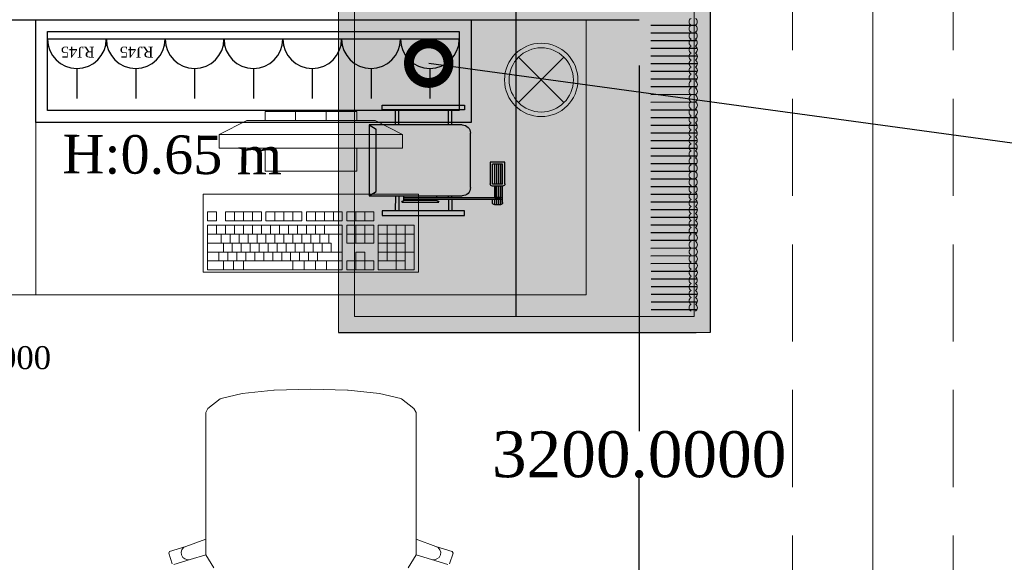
# Model space of a CAD drawing. Header units: inches. Extents: x -78787 to 29484, y -9517 to 23232.
# Tile 17 of 256: x -17529 to -15382, y -28 to 1155. Entities that reach past the tile are written whole.
import ezdxf
from ezdxf import colors
from ezdxf.entities.mleader import LeaderData, LeaderLine
from ezdxf.enums import TextEntityAlignment as Align
from ezdxf.math import Vec2, Vec3

# ---------------------------------------------------------------- set-up
doc = ezdxf.new("R2010")
doc.units = ezdxf.units.IN
doc.header["$MEASUREMENT"] = 0
doc.linetypes.add('Dot & Dashed', pattern=[670.277762, 317.5, -176.388889, 0, -176.388874])
doc.linetypes.add('Hidden', pattern=[317.5, 211.666667, -105.833333])
for name, color, linetype in [('- განათება', 7, 'Continuous'), ('- მექანიკური ნაწილი', 7, 'Continuous'), ('- საშტეფცელო როზეტები', 7, 'Continuous'), ('Structural - Bearing', 7, 'Continuous'), ('Structural - Grid', 7, 'Continuous')]:
    doc.layers.add(name, color=color, linetype=linetype)
for name, color, linetype, lineweight in [('heating-cooling1', 7, 'Continuous', 0), ('HVAC Room Number', 7, 'Continuous', 0), ('New_Interior - Furniture _Pen_No__1', 7, 'Continuous', 13)]:
    doc.layers.add(name, color=color, linetype=linetype, lineweight=lineweight)
for name, color, linetype, lineweight, true_color in [('New_Interior - Lamp_Pen_No__77', 7, 'Continuous', 20, 0xffeb28), ('Structural - Bearing_Pen_No__102', 7, 'Continuous', 13, 0xcccccc), ('Structural - Grid_Pen_No__81', 7, 'Continuous', 20, 0x6a6a6a)]:
    doc.layers.add(name, color=color, linetype=linetype, lineweight=lineweight, true_color=true_color)
doc.styles.add('CT', font='ARIALN.TTF', dxfattribs={"height": 200})
doc.styles.add('GENERATED_STYLE_2', font='txt')
doc.styles.get("Standard").update_dxf_attribs({"font": 'arial.ttf'})
doc.dimstyles.get("Standard").update_dxf_attribs({"dimtxt": 0.18, "dimasz": 0.18, "dimexe": 0.18, "dimexo": 0.0625, "dimgap": 0.09, "dimtad": 0, "dimtih": 1, "dimtoh": 1, "dimdec": 4, "dimzin": 0, "dimdsep": 46, "dimtxsty": 'Standard', "dimcen": 0.09, "dimadec": 0, "dimazin": 0, "dimtfac": 1, "dimtdec": 4, "dimtofl": 0, "dimtmove": 0, "dimatfit": 3, "dimfxl": 1, "dimtolj": 1, "dimtzin": 0, "dimarcsym": 0})

# ---------------------------------------------------------------- blocks, each defined once
blk = doc.blocks.new('Standard grid marker_2')
at = {"layer": 'Structural - Grid_Pen_No__81', "color": 251, "linetype": 'Continuous', "lineweight": 20, "true_color": 0x6a6a6a}
blk.add_line((1000, 0), (27734.9, 0), dxfattribs=at)
at = {"layer": 'Structural - Grid_Pen_No__81', "color": 251, "lineweight": 20, "true_color": 0x6a6a6a, "style": 'GENERATED_STYLE_2'}
for tag, p in [('AC_MarkerText_1_0', (-1.5, -46.7)), ('AC_MarkerText_1_1', (28933.4, -46.7))]:
    blk.add_attdef(tag, text='', height=100, rotation=270, dxfattribs=at).set_placement(p, align=Align.TOP_CENTER)
blk = doc.blocks.new('Office Workstation Solo_2')
at = {"layer": 'New_Interior - Furniture _Pen_No__1', "color": 7, "linetype": 'Continuous', "lineweight": 13}
for p, q in [((-700, -220), (-700, -200)), ((-700, -200), (-500, -200)), ((-633.3, -220), (-633.3, -200)), ((-566.7, -220), (-566.7, -200)), ((-500, -200), (-500, -220)), ((-800, -250), (-740, -220)), ((-460, -220), (-740, -220)), ((-500, -220), (-700, -220)), ((-400, -250), (-460, -220)), ((-800, -280), (-800, -250)), ((-800, -250), (-400, -250)), ((-400, -250), (-400, -280)), ((-400, -280), (-800, -280)), ((-700, -330), (-700, -280)), ((-700, -280), (-500, -280)), ((-500, -280), (-500, -330)), ((-500, -330), (-700, -330)), ((-737.1, -438.5), (-737.1, -419.1)), ((-737.1, -419.1), (-678.3, -419.1)), ((-717.5, -438.5), (-717.5, -419.1)), ((-697.9, -438.5), (-697.9, -419.1)), ((-678.3, -419.1), (-678.3, -438.5)), ((-668.5, -438.5), (-668.5, -419.1)), ((-668.5, -419.1), (-590.2, -419.1)), ((-649, -438.5), (-649, -419.1)), ((-629.4, -438.5), (-629.4, -419.1)), ((-609.8, -438.5), (-609.8, -419.1)), ((-590.2, -419.1), (-590.2, -438.5)), ((-580.4, -438.5), (-580.4, -419.1)), ((-580.4, -419.1), (-502.1, -419.1)), ((-560.8, -438.5), (-560.8, -419.1)), ((-541.2, -438.5), (-541.2, -419.1)), ((-521.7, -438.5), (-521.7, -419.1)), ((-502.1, -419.1), (-502.1, -438.5)), ((-492.3, -438.5), (-492.3, -419.1)), ((-492.3, -419.1), (-414, -419.1)), ((-472.7, -438.5), (-472.7, -419.1)), ((-453.1, -438.5), (-453.1, -419.1)), ((-433.5, -438.5), (-433.5, -419.1)), ((-414, -419.1), (-414, -438.5)), ((-394.4, -438.5), (-394.4, -419.1)), ((-394.4, -419.1), (-374.8, -419.1)), ((-374.8, -419.1), (-374.8, -438.5)), ((-825.2, -545.2), (-825.2, -448.2)), ((-825.2, -448.2), (-746.9, -448.2)), ((-805.6, -545.2), (-805.6, -448.2)), ((-786, -545.2), (-786, -448.2)), ((-766.5, -525.8), (-766.5, -448.2)), ((-746.9, -448.2), (-746.9, -545.2)), ((-678.3, -438.5), (-737.1, -438.5)), ((-737.1, -487), (-737.1, -448.2)), ((-737.1, -448.2), (-678.3, -448.2)), ((-717.5, -487), (-717.5, -448.2)), ((-697.9, -487), (-697.9, -448.2)), ((-678.3, -448.2), (-678.3, -487)), ((-590.2, -438.5), (-668.5, -438.5)), ((-668.5, -545.2), (-668.5, -448.2)), ((-668.5, -448.2), (-374.8, -448.2)), ((-629.4, -467.6), (-629.4, -448.2)), ((-609.8, -467.6), (-609.8, -448.2)), ((-590.2, -467.6), (-590.2, -448.2)), ((-502.1, -438.5), (-580.4, -438.5)), ((-570.6, -467.6), (-570.6, -448.2)), ((-551, -467.6), (-551, -448.2)), ((-531.5, -467.6), (-531.5, -448.2)), ((-511.9, -467.6), (-511.9, -448.2)), ((-414, -438.5), (-492.3, -438.5)), ((-492.3, -467.6), (-492.3, -448.2)), ((-472.7, -467.6), (-472.7, -448.2)), ((-453.1, -467.6), (-453.1, -448.2)), ((-433.5, -467.6), (-433.5, -448.2)), ((-414, -467.6), (-414, -448.2)), ((-374.8, -438.5), (-394.4, -438.5)), ((-394.4, -467.6), (-394.4, -448.2)), ((-374.8, -448.2), (-374.8, -545.2)), ((-746.9, -467.6), (-825.2, -467.6)), ((-678.3, -467.6), (-737.1, -467.6)), ((-374.8, -467.6), (-668.5, -467.6)), ((-639.2, -487), (-639.2, -467.6)), ((-619.6, -487), (-619.6, -467.6)), ((-600, -487), (-600, -467.6)), ((-580.4, -487), (-580.4, -467.6)), ((-560.8, -487), (-560.8, -467.6)), ((-541.2, -487), (-541.2, -467.6)), ((-521.7, -487), (-521.7, -467.6)), ((-502.1, -487), (-502.1, -467.6)), ((-482.5, -487), (-482.5, -467.6)), ((-462.9, -487), (-462.9, -467.6)), ((-443.3, -487), (-443.3, -467.6)), ((-423.8, -487), (-423.8, -467.6)), ((-404.2, -487), (-404.2, -467.6)), ((-746.9, -487), (-805.6, -487)), ((-678.3, -487), (-737.1, -487)), ((-374.8, -487), (-644.1, -487)), ((-644.1, -506.4), (-644.1, -487)), ((-624.5, -506.4), (-624.5, -487)), ((-604.9, -506.4), (-604.9, -487)), ((-585.3, -506.4), (-585.3, -487)), ((-565.7, -506.4), (-565.7, -487)), ((-546.1, -506.4), (-546.1, -487)), ((-526.6, -506.4), (-526.6, -487)), ((-507, -506.4), (-507, -487)), ((-487.4, -506.4), (-487.4, -487)), ((-467.8, -506.4), (-467.8, -487)), ((-448.2, -506.4), (-448.2, -487)), ((-428.6, -506.4), (-428.6, -487)), ((-409.1, -506.4), (-409.1, -487)), ((-746.9, -506.4), (-825.2, -506.4)), ((-717.5, -525.8), (-717.5, -506.4)), ((-717.5, -506.4), (-697.9, -506.4)), ((-697.9, -506.4), (-697.9, -525.8)), ((-374.8, -506.4), (-668.5, -506.4)), ((-614.7, -525.8), (-614.7, -506.4)), ((-595.1, -525.8), (-595.1, -506.4)), ((-575.5, -525.8), (-575.5, -506.4)), ((-555.9, -525.8), (-555.9, -506.4)), ((-536.4, -525.8), (-536.4, -506.4)), ((-516.8, -525.8), (-516.8, -506.4)), ((-497.2, -525.8), (-497.2, -506.4)), ((-477.6, -525.8), (-477.6, -506.4)), ((-458, -525.8), (-458, -506.4)), ((-438.4, -525.8), (-438.4, -506.4)), ((-418.9, -525.8), (-418.9, -506.4)), ((-399.3, -525.8), (-399.3, -506.4)), ((-746.9, -525.8), (-805.6, -525.8)), ((-737.1, -545.2), (-737.1, -525.8)), ((-737.1, -525.8), (-717.5, -525.8)), ((-717.5, -545.2), (-717.5, -525.8)), ((-697.9, -525.8), (-717.5, -525.8)), ((-697.9, -525.8), (-678.3, -525.8)), ((-697.9, -545.2), (-697.9, -525.8)), ((-678.3, -525.8), (-678.3, -545.2)), ((-374.8, -525.8), (-668.5, -525.8)), ((-634.3, -545.2), (-634.3, -525.8)), ((-609.8, -545.2), (-609.8, -525.8)), ((-585.3, -545.2), (-585.3, -525.8)), ((-560.8, -545.2), (-560.8, -525.8)), ((-453.1, -545.2), (-453.1, -525.8)), ((-431.1, -545.2), (-431.1, -525.8)), ((-409.1, -545.2), (-409.1, -525.8)), ((-746.9, -545.2), (-825.2, -545.2)), ((-678.3, -545.2), (-737.1, -545.2)), ((-374.8, -545.2), (-668.5, -545.2)), ((-749.9, -814.7), (-795.8, -825.4)), ((-681.1, -807.6), (-749.9, -814.7)), ((-680, -807.5), (-681.1, -807.6)), ((-600, -805), (-680, -807.5)), ((-600, -805), (-520, -807.5)), ((-520, -807.5), (-518.9, -807.6)), ((-518.9, -807.6), (-450.1, -814.7)), ((-450.1, -814.7), (-404.2, -825.4)), ((-797.9, -826.3), (-824.7, -847.4)), ((-795.8, -825.4), (-797.9, -826.3)), ((-404.2, -825.4), (-402.1, -826.3)), ((-402.1, -826.3), (-375.3, -847.4)), ((-824.7, -847.4), (-829.3, -856)), ((-829.3, -856), (-829.3, -887.1)), ((-375.3, -847.4), (-370.7, -856)), ((-370.7, -856), (-370.7, -887.1)), ((-829.3, -887.1), (-829.3, -923.2)), ((-370.7, -887.1), (-370.7, -923.2)), ((-829.3, -923.2), (-829.3, -1132.3)), ((-370.7, -923.2), (-370.7, -1132.3)), ((-829.3, -1132.3), (-872.6, -1148)), ((-829.3, -1166.5), (-829.3, -1132.3)), ((-370.7, -1166.5), (-370.7, -1132.3)), ((-370.7, -1132.3), (-327.4, -1148)), ((-908.1, -1159.4), (-910, -1163.1)), ((-872.6, -1148), (-908.1, -1159.4)), ((-881.4, -1155.4), (-883, -1161)), ((-877.8, -1150.8), (-881.4, -1155.4)), ((-872.6, -1148), (-877.8, -1150.8)), ((-327.4, -1148), (-322.2, -1150.8)), ((-327.4, -1148), (-291.9, -1159.4)), ((-322.2, -1150.8), (-318.6, -1155.4)), ((-318.6, -1155.4), (-317, -1161)), ((-291.9, -1159.4), (-290, -1163.1)), ((-910, -1163.1), (-902.5, -1185.9)), ((-898.7, -1187.8), (-863.3, -1176.4)), ((-883, -1161), (-882.3, -1166.8)), ((-882.3, -1166.8), (-879.5, -1171.9)), ((-879.5, -1171.9), (-874.8, -1175.5)), ((-874.8, -1175.5), (-869.2, -1177.1)), ((-869.2, -1177.1), (-863.3, -1176.4)), ((-863.3, -1176.4), (-829.2, -1166.7)), ((-829.3, -1166.5), (-829.2, -1166.7)), ((-829.2, -1166.7), (-811.8, -1194.6)), ((-370.8, -1166.7), (-388.2, -1194.6)), ((-370.7, -1166.5), (-370.8, -1166.7)), ((-336.7, -1176.4), (-370.8, -1166.7)), ((-330.8, -1177.1), (-336.7, -1176.4)), ((-301.3, -1187.8), (-336.7, -1176.4)), ((-325.2, -1175.5), (-330.8, -1177.1)), ((-320.5, -1171.9), (-325.2, -1175.5)), ((-317.7, -1166.8), (-320.5, -1171.9)), ((-317, -1161), (-317.7, -1166.8)), ((-290, -1163.1), (-297.5, -1185.9))]:
    blk.add_line(p, q, dxfattribs=at)
at = {"layer": 'New_Interior - Furniture _Pen_No__1', "color": 7, "linetype": 'Continuous', "lineweight": 13, "flags": 128}
for points in [[(0, 0), (-1200, 0), (-1200, -600), (0, -600)], [(-365, -380), (-365, -550), (-835, -550), (-835, -380)]]:
    blk.add_lwpolyline(points, close=True, dxfattribs=at)
blk = doc.blocks.new('Beam_8', base_point=(-41008.8, 14663))
at = {"layer": 'Structural - Bearing_Pen_No__102', "color": 254, "linetype": 'Dot & Dashed', "lineweight": 13, "true_color": 0xcccccc}
blk.add_line((-41008.8, 14663), (-41008.8, 32663), dxfattribs=at)
at = {"layer": 'Structural - Bearing_Pen_No__102', "color": 254, "linetype": 'Hidden', "lineweight": 13, "true_color": 0xcccccc}
for p, q in [((-41183.8, 20838), (-41183.8, 26488)), ((-40833.8, 20838), (-40833.8, 26488))]:
    blk.add_line(p, q, dxfattribs=at)
blk = doc.blocks.new('- საშტეფცელო როზეტი IP22')
at = {"layer": '- საშტეფცელო როზეტები', "color": 5}
for p, q in [((8536.7, 3822.7), (8536.7, 3888.1)), ((8472.6, 3758.6), (8600.9, 3758.6))]:
    blk.add_line(p, q, dxfattribs=at)
blk.add_arc((8536.7, 3758.6), 64.1, 0, 180, dxfattribs=at)
blk = doc.blocks.new('socket')
at = {"layer": '- საშტეფცელო როზეტები', "color": 5}
for p, q in [((0, 64.1), (0, 129.5)), ((-64.1, 0), (64.1, 0))]:
    blk.add_line(p, q, dxfattribs=at)
blk.add_arc((0, 0), 64.1, 0, 180, dxfattribs=at)
at = {"layer": '- საშტეფცელო როზეტები', "color": 1, "insert": (-38.6, 40.2), "char_height": 23.657, "attachment_point": 1}
blk.add_mtext_dynamic_manual_height_columns('{\\fSylfaen|b0|i0|c0|p18;RJ45}', width=4.298, gutter_width=0.0538, heights=[0], dxfattribs=at)
blk = doc.blocks.new('Recessed Spot')
at = {"layer": 'New_Interior - Lamp_Pen_No__77', "color": 2, "linetype": 'Continuous', "lineweight": 20, "true_color": 0xffeb28}
for q in [(-49.5, 49.5), (49.5, 49.5), (-49.5, -49.5), (49.5, -49.5)]:
    blk.add_line((0, 0), q, dxfattribs=at)
at = {"layer": 'New_Interior - Lamp_Pen_No__77', "color": 2, "linetype": 'Continuous', "lineweight": 20, "true_color": 0xffeb28, "flags": 128}
blk.add_lwpolyline([(80, 0, 1), (-80, 0, 1)], format="xyb", close=True, dxfattribs=at)
at = {"layer": 'New_Interior - Lamp_Pen_No__77', "color": 2, "linetype": 'Continuous', "lineweight": 20, "true_color": 0xffeb28}
blk.add_circle((0, 0), 70, dxfattribs=at)
blk = doc.blocks.new('asd1q3wdscqewdscx')
h = blk.add_hatch(color=8)
h.dxf.hatch_style = 1
h.paths.add_polyline_path([(45549, 30865), (45532, 30865), (45532, 30791), (45549, 30791)])
h.paths.add_polyline_path([(45549, 31289), (45532, 31289), (45532, 31215), (45549, 31215)])
h.paths.add_polyline_path([(45874, 31312), (45467, 31312), (45467, 31289), (45874, 31289)])
h.paths.add_polyline_path([(45811, 31289), (45794, 31289), (45794, 31231), (45811, 31231)])
h.paths.add_polyline_path([(45811, 31223), (45794, 31223), (45794, 31215), (45811, 31215)])
h = blk.add_hatch(color=7)
h.dxf.hatch_style = 1
h.paths.add_polyline_path([(45746.1, 31247), (45563.9, 31247, 0.376607), (45573, 31239), (45737, 31239, 0.376607)])
h = blk.add_hatch(color=7)
h.dxf.hatch_style = 1
h.paths.add_polyline_path([(45737, 31239), (45573, 31239), (45573, 31231), (45737, 31231)])
at = {"true_color": 0x40b2bf}
h = blk.add_hatch(color=143, dxfattribs=at)
h.dxf.hatch_style = 1
h.paths.add_polyline_path([(45737, 31231), (45573, 31231), (45573, 31223), (45737, 31223)])
h = blk.add_hatch(color=143, dxfattribs=at)
h.dxf.hatch_style = 1
h.paths.add_polyline_path([(46062, 31231), (46053, 31231), (46023, 31231), (45737, 31231), (45737, 31223), (46062, 31223)])
h = blk.add_hatch(color=256)
h.dxf.hatch_style = 1
h.paths.add_polyline_path([(46062, 31223), (46053, 31223), (46053, 31167), (46062, 31167)])
h.paths.add_polyline_path([(46053, 31258.8), (46053, 31231), (46062, 31231), (46062, 31248, 0.361621)])
h.paths.add_polyline_path([(46043, 31259), (46033, 31259), (46033, 31231), (46043, 31231)])
h.paths.add_polyline_path([(46023, 31259, 0.414214), (46012, 31248), (46012, 31231), (46023, 31231)])
h.paths.add_polyline_path([(46023, 31223), (46012, 31223), (46012, 31167), (46023, 31167)])
h.paths.add_polyline_path([(46043, 31223), (46033, 31223), (46033, 31167), (46043, 31167)])
h.paths.add_polyline_path([(46073, 31156, 0.414214), (46062, 31167), (46012, 31167, 0.414214), (46001, 31156), (46001, 31058), (46001, 31049), (46073, 31049), (46073, 31058)])
h.paths.add_polyline_path([(46062, 31058), (46012, 31058), (46012, 31158), (46062, 31158)], flags=16)
at = {"true_color": 0x8fa35c}
h = blk.add_hatch(color=55, dxfattribs=at)
h.dxf.hatch_style = 1
h.paths.add_polyline_path([(46053, 31223), (46043, 31223), (46043, 31167), (46053, 31167)])
h.paths.add_polyline_path([(46053, 31258.8, 0.045741), (46051, 31259), (46043, 31259), (46043, 31231), (46053, 31231)])
h.paths.add_polyline_path([(46033, 31259), (46023, 31259), (46023, 31231), (46033, 31231)])
h.paths.add_polyline_path([(46023, 31158), (46012, 31158), (46012, 31058), (46023, 31058)])
h.paths.add_polyline_path([(46033, 31158), (46023, 31158), (46023, 31058), (46033, 31058)])
h.paths.add_polyline_path([(46043, 31158), (46033, 31158), (46033, 31058), (46043, 31058)])
h.paths.add_polyline_path([(46053, 31158), (46043, 31158), (46043, 31058), (46053, 31058)])
h.paths.add_polyline_path([(46062, 31158), (46053, 31158), (46053, 31058), (46062, 31058)])
at = {"true_color": 0xb4794b}
h = blk.add_hatch(color=35, dxfattribs=at)
h.dxf.hatch_style = 1
h.paths.add_polyline_path([(45903, 31174.6, 0.414214), (45862.6, 31215), (45403, 31215), (45437, 31193.9), (45437, 30886.1), (45403, 30865), (45862.6, 30865, 0.414214), (45903, 30905.4)])
h = blk.add_hatch(color=7)
h.dxf.hatch_style = 1
h.paths.add_polyline_path([(45737, 31223), (45573, 31223), (45573, 31215), (45737, 31215)])
at = {"true_color": 0x8fa35c}
h = blk.add_hatch(color=55, dxfattribs=at)
h.dxf.hatch_style = 1
h.paths.add_polyline_path([(46033, 31223), (46023, 31223), (46023, 31167), (46033, 31167)])
h = blk.add_hatch(color=8)
h.dxf.hatch_style = 1
h.paths.add_polyline_path([(45811, 30865), (45794, 30865), (45794, 30791), (45811, 30791)])
h = blk.add_hatch(color=8)
h.dxf.hatch_style = 1
h.paths.add_polyline_path([(45874, 30791), (45467, 30791), (45467, 30768), (45874, 30768)])
for p, q in [((45467, 31289), (45467, 31312)), ((45467, 31312), (45874, 31312)), ((45874, 31289), (45467, 31289)), ((45532, 31215), (45532, 31289)), ((45549, 31215), (45549, 31289)), ((45794, 31231), (45794, 31289)), ((45811, 31231), (45811, 31289)), ((45874, 31312), (45874, 31289)), ((45563.9, 31247), (45746.1, 31247)), ((45573, 31215), (45573, 31239)), ((45737, 31239), (45573, 31239)), ((45573, 31231), (46062, 31231)), ((45737, 31239), (45737, 31231)), ((46012, 31248), (46012, 31231)), ((46051, 31259), (46023, 31259)), ((46023, 31259), (46023, 31231)), ((46053, 31231), (46023, 31231)), ((46033, 31259), (46033, 31231)), ((46043, 31259), (46043, 31231)), ((46053, 31259), (46053, 31231)), ((46053, 31231), (46062, 31231)), ((46062, 31248), (46062, 31167)), ((45403, 31215), (45862.6, 31215)), ((45403, 31215), (45437, 31193.9)), ((45403, 30865), (45403, 31215)), ((45437, 31193.9), (45437, 30886.1)), ((45573, 31223), (46062, 31223)), ((45737, 31223), (45737, 31215)), ((45794, 31223), (45794, 31215)), ((45811, 31223), (45811, 31215)), ((46053, 31223), (46023, 31223)), ((46023, 31223), (46023, 31167)), ((46033, 31223), (46033, 31167)), ((46043, 31223), (46043, 31167)), ((46053, 31223), (46062, 31223)), ((46053, 31223), (46053, 31167)), ((45903, 31174.6), (45903, 30905.4)), ((46001, 31058), (46001, 31156)), ((46062, 31167), (46012, 31167)), ((46062, 31158), (46012, 31158)), ((46012, 31158), (46012, 31058)), ((46023, 31158), (46023, 31058)), ((46033, 31158), (46033, 31058)), ((46043, 31158), (46043, 31058)), ((46053, 31158), (46053, 31058)), ((46062, 31158), (46062, 31058)), ((46073, 31156), (46073, 31058)), ((46001, 31049), (46001, 31058)), ((46073, 31049), (46001, 31049)), ((46062, 31058), (46012, 31058)), ((46073, 31058), (46073, 31049)), ((45403, 30865), (45437, 30886.1)), ((45862.6, 30865), (45403, 30865)), ((45532, 30865), (45532, 30791)), ((45549, 30865), (45549, 30791)), ((45794, 30865), (45794, 30791)), ((45811, 30865), (45811, 30791)), ((45874, 30791), (45467, 30791)), ((45467, 30791), (45467, 30768)), ((45467, 30768), (45874, 30768)), ((45874, 30768), (45874, 30791))]:
    blk.add_line(p, q)
for centre, radius, start, end in [((45573, 31248.2), 9.19, 187.4531, 270), ((45737, 31248.2), 9.19, 270, 352.5469), ((46023, 31248), 11, 90, 180), ((46051, 31248), 11, 0, 90), ((45862.6, 31174.6), 40.4, 0, 90), ((46012, 31156), 11, 90, 180), ((46062, 31156), 11, 0, 90), ((45862.6, 30905.4), 40.4, 270, 0)]:
    blk.add_arc(centre, radius, start, end)
blk = doc.blocks.new('asdasda')
at = {"lineweight": 0, "true_color": 0xffffff}
h = blk.add_hatch(color=7, dxfattribs=at)
h.dxf.hatch_style = 1
h.paths.add_polyline_path([(757.4, 504.2), (22.6, 504.2), (22.6, 22.6), (757.4, 22.6)], flags=0)
h.paths.add_polyline_path([(780, 526.8), (0, 526.8), (0, 0), (780, 0)])
h.paths.add_polyline_path([(22.6, 504.2), (757.4, 504.2), (757.4, 22.6), (22.6, 22.6)], flags=16)
h = blk.add_hatch(color=7, dxfattribs=at)
h.dxf.hatch_style = 1
h.paths.add_polyline_path([(757.4, 504.2), (22.6, 504.2), (22.6, 22.6), (757.4, 22.6)])
h = blk.add_hatch(color=7)
h.dxf.hatch_style = 1
h.paths.add_polyline_path([(22.8, 255.2), (22.8, 243.7), (757.4, 244.3), (757.4, 255.8)])
at = {"true_color": 0xfb1004}
h = blk.add_hatch(color=1, dxfattribs=at)
h.dxf.hatch_style = 1
h.set_gradient(color1=(255, 0, 0), color2=(0, 0, 255), tint=1)
h.paths.add_polyline_path([(740.4, 210.2), (740.4, 134.5, -1), (717.1, 134.4), (717, 209.8, 1), (673.8, 209.8), (673.9, 134.5, -1.005911), (650.8, 134.2), (650.7, 210, 1.002343), (607.7, 209.6), (607.8, 134.4, -1), (584.4, 134.3), (584.4, 210, 1.002343), (541.4, 209.6), (541.4, 134.3, -1), (518.1, 134.3), (518, 209.7, 1), (474.8, 209.6), (474.9, 134.2, -1), (451.8, 134), (451.7, 209.8, 1.00525), (408.7, 209.3), (408.8, 134.3, -1), (385.4, 134.3), (385.4, 209.7, 1), (342.1, 209.6), (342.2, 134.3, -1.005302), (319.1, 133.9), (319, 209.7, 1.00522), (276, 209.2), (276.1, 134.2, -1), (252.8, 134.2), (252.7, 209.8, 1.005275), (209.7, 209.3), (209.8, 134.3, -1), (186.4, 134.3), (186.4, 209.7, 1.005275), (143.4, 209.2), (143.4, 134.2, -1), (120.1, 134.2), (120, 209.8, 1.005275), (77, 209.3), (77.1, 134.3, -1), (53.8, 134.3), (53.7, 209.6, 0.415483), (31.5, 231.6), (22.6, 231.6), (22.6, 221.5), (32, 221.5, -0.414214), (43.6, 209.9), (43.7, 134.6, 0.999973), (86.9, 134.6), (86.9, 209.7, -1.008192), (110, 210.1), (110, 134.5, 1.011383), (153.3, 135.1), (153.2, 209.9, -0.994909), (176.3, 210.1), (176.4, 134.6, 1.011379), (219.6, 135.1), (219.5, 210, -0.994909), (242.6, 210.1), (242.7, 134.5, 1), (285.9, 134.5), (285.9, 209.9, -0.994909), (309, 210.1), (309, 134.4, 1), (352.3, 134.5), (352.2, 209.9), (352.2, 210, -1), (375.3, 210.2), (375.4, 134.6, 1), (418.6, 134.7), (418.5, 210, -0.994909), (441.6, 210.2), (441.7, 134.6, 1), (484.9, 134.6), (484.9, 210, -1), (508, 210.2), (508, 134.6, 1), (551.3, 134.6), (551.2, 210, -1), (574.3, 210.3), (574.4, 134.7, 1), (617.6, 134.7), (617.5, 210.1, -1), (640.6, 210.3), (640.7, 134.7, 1), (683.9, 134.8), (683.9, 210.1, -1), (707, 210.4), (707, 134.8, 1), (750.3, 134.8), (750.2, 210.2, -0.303251), (757.4, 221), (757.4, 231.4, 0.354482)])
h = blk.add_hatch(color=250)
h.dxf.hatch_style = 1
h.paths.add_polyline_path([(757.4, 97.8), (757.4, 109.3), (22.6, 108.7), (22.6, 97.2)])
h = blk.add_hatch(color=7)
h.dxf.hatch_style = 1
h.paths.add_polyline_path([(22.9, 102), (22.9, 90.5), (757.4, 91.1), (757.4, 102.6)])
blk.add_line((22.6, 275), (757.4, 275))
at = {"color": 250}
blk.add_line((780, 0), (0, 0), dxfattribs=at)
for points in [[(0, 526.8), (0, 20)], [(32.5, 83.8), (32.6, 18.6)], [(43.4, 83.8), (43.5, 18.2)], [(54.3, 83.8), (54.3, 18.1)], [(65.2, 83.8), (65.2, 18.2)], [(76.1, 83.8), (76.1, 18.4)], [(86.9, 83.8), (87, 18.5)], [(97.8, 83.9), (97.9, 19.1)], [(108.7, 83.9), (108.8, 20)], [(119.6, 83.9), (119.7, 20.2)], [(130.5, 83.9), (130.5, 19.2)], [(141.4, 83.9), (141.4, 18.6)], [(152.3, 83.9), (152.3, 18.3)], [(163.2, 83.9), (163.2, 18.1)], [(174, 83.9), (174.1, 18.1)], [(184.9, 83.9), (185, 18.4)], [(195.8, 83.9), (195.9, 18.8)], [(206.7, 83.9), (206.7, 19.4)], [(217.6, 84), (217.6, 20.5)], [(228.5, 84), (228.5, 19.9)], [(239.4, 84), (239.4, 19.1)], [(250.2, 84), (250.3, 18.6)], [(261.1, 84), (261.2, 18.3)], [(272, 84), (272.1, 18.2)], [(282.9, 84), (283, 18.3)], [(293.8, 84), (293.8, 18.6)], [(304.7, 84), (304.7, 19.1)], [(315.6, 84), (315.6, 19.4)], [(326.4, 84), (326.5, 20.5)], [(337.3, 84.1), (337.4, 19.7)], [(348.2, 84.1), (348.3, 19)], [(359.1, 84.1), (359.2, 18.5)], [(370, 84.1), (370, 18.2)], [(380.9, 84.1), (380.9, 18.1)], [(391.8, 84.1), (391.8, 18.2)], [(402.6, 84.1), (402.7, 18.5)], [(413.5, 84.1), (413.6, 19)], [(424.4, 84.1), (424.5, 19.8)], [(435.3, 84.1), (435.4, 20.6)]]:
    blk.add_lwpolyline(points, dxfattribs=at)
at = {"layer": 'heating-cooling1'}
blk.add_lwpolyline([(0, 526.8), (780, 526.8), (780, 0), (0, 0), (0, 526.8)], dxfattribs=at)
blk.add_lwpolyline([(22.6, 504.2), (757.4, 504.2), (757.4, 22.6), (22.6, 22.6)], close=True, dxfattribs=at)
at = {"layer": 'HVAC Room Number', "color": 250}
for points in [[(39.8, 27, 0.553217), (29.9, 27)], [(49.6, 27, 0.553217), (39.8, 27)], [(59.5, 27, 0.553217), (49.6, 27)], [(69.3, 27.1, 0.553217), (59.5, 27)], [(79.2, 27.1, 0.553217), (69.3, 27.1)], [(89.6, 27, 0.553217), (79.8, 27)], [(99.5, 27, 0.553217), (89.6, 27)], [(109.4, 27, 0.553217), (99.5, 27)], [(119.2, 27, 0.553217), (109.4, 27)], [(129.1, 27, 0.553217), (119.2, 27)], [(139, 27, 0.553217), (129.1, 27)], [(148.8, 27, 0.553217), (139, 27)], [(158.7, 27, 0.553217), (148.8, 27)], [(168.5, 27, 0.553217), (158.7, 27)], [(178.4, 27, 0.553217), (168.5, 27)], [(188.3, 27, 0.553217), (178.4, 27)], [(198.1, 27, 0.553217), (188.3, 27)], [(208, 27.1, 0.553217), (198.1, 27)], [(217.9, 27.1, 0.553217), (208, 27.1)], [(227.7, 27.1, 0.553217), (217.9, 27.1)], [(237.6, 27.1, 0.553217), (227.7, 27.1)], [(247.4, 27.1, 0.553217), (237.6, 27.1)], [(257.3, 27.1, 0.553217), (247.4, 27.1)], [(267.2, 27.1, 0.553217), (257.3, 27.1)], [(277, 27.1, 0.553217), (267.2, 27.1)], [(286.9, 27.1, 0.553217), (277, 27.1)], [(296.8, 27.1, 0.553217), (286.9, 27.1)], [(306.6, 27.1, 0.553217), (296.8, 27.1)], [(316.8, 27, 0.553217), (306.9, 27)], [(326.7, 27, 0.553217), (316.8, 27)], [(336.5, 27, 0.553217), (326.7, 27)], [(346.4, 27, 0.553217), (336.5, 27)], [(356.3, 27, 0.553217), (346.4, 27)], [(366.1, 27, 0.553217), (356.3, 27)], [(376, 27, 0.553217), (366.1, 27)], [(385.8, 27, 0.553217), (376, 27)], [(395.7, 27, 0.553217), (385.8, 27)], [(405.6, 27, 0.553217), (395.7, 27)], [(415.4, 27, 0.553217), (405.6, 27)], [(425.3, 27.1, 0.553217), (415.4, 27)], [(435.2, 27.1, 0.553217), (425.3, 27.1)], [(445, 27.1, 0.553217), (435.2, 27.1)], [(29.9, 20.8, 0.553217), (39.8, 20.8)], [(39.8, 20.8, 0.553217), (49.6, 20.8)], [(49.6, 20.8, 0.553217), (59.5, 20.9)], [(59.5, 20.9, 0.553217), (69.3, 20.9)], [(69.3, 20.9, 0.553217), (79.2, 20.9)], [(79.8, 20.8, 0.553217), (89.7, 20.8)], [(89.7, 20.8, 0.553217), (99.5, 20.8)], [(99.5, 20.8, 0.553217), (109.4, 20.8)], [(109.4, 20.8, 0.553217), (119.2, 20.8)], [(119.2, 20.8, 0.553217), (129.1, 20.8)], [(129.1, 20.8, 0.553217), (139, 20.8)], [(139, 20.8, 0.553217), (148.8, 20.8)], [(148.8, 20.8, 0.553217), (158.7, 20.8)], [(158.7, 20.8, 0.553217), (168.6, 20.8)], [(168.6, 20.8, 0.553217), (178.4, 20.8)], [(178.4, 20.8, 0.553217), (188.3, 20.9)], [(188.3, 20.9, 0.553217), (198.1, 20.9)], [(198.1, 20.9, 0.553217), (208, 20.9)], [(208, 20.9, 0.553217), (217.9, 20.9)], [(217.9, 20.9, 0.553217), (227.7, 20.9)], [(227.7, 20.9, 0.553217), (237.6, 20.9)], [(237.6, 20.9, 0.553217), (247.5, 20.9)], [(247.5, 20.9, 0.553217), (257.3, 20.9)], [(257.3, 20.9, 0.553217), (267.2, 20.9)], [(267.2, 20.9, 0.553217), (277, 20.9)], [(277, 20.9, 0.553217), (286.9, 20.9)], [(286.9, 20.9, 0.553217), (296.8, 20.9)], [(296.8, 20.9, 0.553217), (306.6, 21)], [(306.9, 20.8, 0.553217), (316.8, 20.8)], [(316.8, 20.8, 0.553217), (326.7, 20.8)], [(326.7, 20.8, 0.553217), (336.5, 20.8)], [(336.5, 20.8, 0.553217), (346.4, 20.8)], [(346.4, 20.8, 0.553217), (356.3, 20.8)], [(356.3, 20.8, 0.553217), (366.1, 20.8)], [(366.1, 20.8, 0.553217), (376, 20.8)], [(376, 20.8, 0.553217), (385.8, 20.8)], [(385.8, 20.8, 0.553217), (395.7, 20.8)], [(395.7, 20.8, 0.553217), (405.6, 20.9)], [(405.6, 20.9, 0.553217), (415.4, 20.9)], [(415.4, 20.9, 0.553217), (425.3, 20.9)], [(425.3, 20.9, 0.553217), (435.2, 20.9)], [(435.2, 20.9, 0.553217), (445, 20.9)]]:
    blk.add_lwpolyline(points, format="xyb", dxfattribs=at)
at = {"xscale": -0.286883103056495, "yscale": 0.2868831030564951, "zscale": 0.2868831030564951, "rotation": 89.95250228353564}
blk.add_blockref('asd1q3wdscqewdscx', (9159.5, 13501.1), dxfattribs=at)
blk = doc.blocks.new('_DotSmall')
at = {"color": 0, "linetype": 'ByBlock', "const_width": 0.5}
blk.add_lwpolyline([(-0.0625, 0, 1), (0.0625, 0, 1)], format="xyb", close=True, dxfattribs=at)
blk = doc.blocks.new('*D649')
at = {"layer": '- განათება', "color": 0, "lineweight": -2, "transparency": 16777216}
for p, q in [((-17890.9, 2323.4), (-17621.3, 2323.4)), ((-17621.5, 2223.4), (-17621.5, 1743.1)), ((-17621.5, 1123.4), (-17621.5, 1691.9)), ((-17890.9, 1023.4), (-17621.3, 1023.4))]:
    blk.add_line(p, q, dxfattribs=at)
at = {"layer": '- განათება', "color": 0, "transparency": 16777216}
for points in [[(-17638.2, 2223.4), (-17604.8, 2223.4), (-17621.5, 2323.4)], [(-17638.2, 1123.4), (-17604.8, 1123.4), (-17621.5, 1023.4)]]:
    blk.add_solid(points, dxfattribs=at)
at = {"layer": 'Defpoints', "color": 0, "transparency": 16777216}
for p in [(-17891, 2323.4), (-17891, 1023.4), (-17621.5, 1023.4)]:
    blk.add_point(p, dxfattribs=at)
at = {"layer": '- განათება', "color": 0, "transparency": 16777216, "insert": (-17621.5, 1717.5), "char_height": 50, "attachment_point": 5}
blk.add_mtext('\\A1;{\\fSylfaen|b0|i0|c0|p18;1300.0000}', dxfattribs=at)
blk = doc.blocks.new('*D650')
at = {"layer": '- განათება', "color": 0, "lineweight": -2, "transparency": 16777216}
for p, q in [((-17890.9, 1023.4), (-17621.3, 1023.4)), ((-17621.5, 923.4), (-17621.5, 443.1)), ((-17621.5, -176.6), (-17621.5, 391.9)), ((-17890.9, -276.6), (-17621.3, -276.6))]:
    blk.add_line(p, q, dxfattribs=at)
at = {"layer": '- განათება', "color": 0, "transparency": 16777216}
for points in [[(-17638.2, 923.4), (-17604.8, 923.4), (-17621.5, 1023.4)], [(-17638.2, -176.6), (-17604.8, -176.6), (-17621.5, -276.6)]]:
    blk.add_solid(points, dxfattribs=at)
at = {"layer": 'Defpoints', "color": 0, "transparency": 16777216}
for p in [(-17891, 1023.4), (-17891, -276.6), (-17621.5, -276.6)]:
    blk.add_point(p, dxfattribs=at)
at = {"layer": '- განათება', "color": 0, "transparency": 16777216, "insert": (-17621.5, 417.5), "char_height": 50, "attachment_point": 5}
blk.add_mtext('\\A1;{\\fSylfaen|b0|i0|c0|p18;1300.0000}', dxfattribs=at)
blk = doc.blocks.new('*D1333')
at = {"layer": '- საშტეფცელო როზეტები', "color": 0, "lineweight": -2, "transparency": 16777216}
for p, q in [((-18694.5, 1154.7), (-16178.5, 1154.7)), ((-16178.6, 1054.7), (-16178.6, 257.5)), ((-16178.6, -1945.3), (-16178.6, 155.2)), ((-16545.1, -2045.3), (-16178.5, -2045.3))]:
    blk.add_line(p, q, dxfattribs=at)
at = {"layer": '- საშტეფცელო როზეტები', "color": 0, "transparency": 16777216}
for points in [[(-16195.3, 1054.7), (-16162, 1054.7), (-16178.6, 1154.7)], [(-16195.3, -1945.3), (-16162, -1945.3), (-16178.6, -2045.3)]]:
    blk.add_solid(points, dxfattribs=at)
at = {"layer": 'Defpoints', "color": 0, "transparency": 16777216}
for p in [(-18694.6, 1154.7), (-16545.2, -2045.3), (-16178.6, -2045.3)]:
    blk.add_point(p, dxfattribs=at)
at = {"layer": '- საშტეფცელო როზეტები', "color": 0, "transparency": 16777216, "insert": (-16178.6, 206.4), "char_height": 100, "attachment_point": 5}
blk.add_mtext('\\A1;{\\fSylfaen|b0|i0|c0|p18;3200.0000}', dxfattribs=at)

msp = doc.modelspace()

# ---------------------------------------------------------------- linework, layer by layer
at = {"layer": '- საშტეფცელო როზეტები', "color": 5}
for points in [[(-16545.17619, 930.7304), (-17494.42601, 930.7304), (-17494.42601, 1154.66871), (-16545.17619, 1154.66871)], [(-16570.86677, 956.42098), (-17468.73543, 956.42098), (-17468.73543, 1128.97813), (-16570.86677, 1128.97813)]]:
    msp.add_lwpolyline(points, close=True, dxfattribs=at)

# ---------------------------------------------------------------- block references
at = {"layer": '- განათება', "color": 2, "linetype": 'Continuous', "lineweight": 20, "true_color": 0xffeb28, "zscale": 1000}
msp.add_blockref('Recessed Spot', (-16392.14752, 1023.35514), dxfattribs=at)
at = {"layer": '- მექანიკური ნაწილი', "lineweight": 0, "transparency": 33554687, "xscale": 1.538463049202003, "yscale": 1.538463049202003, "zscale": 1.538463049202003, "rotation": 90}
msp.add_blockref('asdasda', (-16023.86503, 473.02332), dxfattribs=at)
at = {"layer": '- საშტეფცელო როზეტები', "rotation": 180}
for name, p in [('socket', (-17404.60195, 1112.33386)), ('socket', (-17276.335, 1112.33386)), ('- საშტეფცელო როზეტი IP22', (-8611.32645, 4870.89085)), ('- საშტეფცელო როზეტი IP22', (-8483.0595, 4870.89085)), ('- საშტეფცელო როზეტი IP22', (-8354.79255, 4870.89085)), ('- საშტეფცელო როზეტი IP22', (-8226.5256, 4870.89085)), ('- საშტეფცელო როზეტი IP22', (-8098.25864, 4870.89085))]:
    msp.add_blockref(name, p, dxfattribs=at)
at = {"layer": 'New_Interior - Furniture _Pen_No__1', "color": 7, "linetype": 'Continuous', "lineweight": 13, "xscale": -1, "zscale": 1000}
for p in [(-18694.42601, 1154.66871), (-17494.42601, 1154.66871)]:
    msp.add_blockref('Office Workstation Solo_2', p, dxfattribs=at)
at = {"layer": 'Structural - Bearing', "color": 254, "lineweight": 13, "true_color": 0xcccccc}
msp.add_blockref('Beam_8', (-15669.06848, -6356.64486), dxfattribs=at)
at = {"layer": 'Structural - Grid', "color": 8, "linetype": 'Continuous', "lineweight": 15, "zscale": 1000, "rotation": 90}
msp.add_blockref('Standard grid marker_2', (-15669.06848, -9316.57065), dxfattribs=at)

# ---------------------------------------------------------------- texts
at = {"layer": '- საშტეფცელო როზეტები', "color": 5, "insert": (-16956.87205, 901.27997), "char_height": 83.9644685, "attachment_point": 3, "rotation": 359.68932566}
msp.add_mtext_dynamic_manual_height_columns('{\\fSylfaen|b0|i0|c0|p18;H:0.65 m}', width=710.9466492, gutter_width=1.70068, heights=[0], dxfattribs=at)

# ---------------------------------------------------------------- dimensions: what is measured, and where the dimension line sits
at = {"layer": '- განათება', "color": 1}
for base, p1, p2, picture, middle in [((-17621.5, 1023.35514), (-17890.95634, 2323.35514), (-17890.95634, 1023.35514), '*D649', (-17621.5, 1717.5)), ((-17621.5, -276.64486), (-17890.95634, 1023.35514), (-17890.95634, -276.64486), '*D650', (-17621.5, 417.5))]:
    dim = msp.add_linear_dim(base=base, p1=p1, p2=p2, angle=270, text='{\\fSylfaen|b0|i0|c0|p18;<>}', dimstyle='Standard', override={"dimtxt": 50, "dimasz": 100}, dxfattribs=at)
    dim.commit()
    dim.dimension.update_dxf_attribs({"geometry": picture, "text_midpoint": middle, "dimtype": 160})
at = {"layer": '- საშტეფცელო როზეტები', "color": 1}
dim = msp.add_linear_dim(base=(-16178.64284, -2045.33129), p1=(-18694.60601, 1154.66871), p2=(-16545.17619, -2045.33129), angle=90, text='{\\fSylfaen|b0|i0|c0|p18;<>}', dimstyle='Standard', override={"dimtxt": 100, "dimasz": 100}, dxfattribs=at)
dim.commit()
dim.dimension.update_dxf_attribs({"geometry": '*D1333', "text_midpoint": (-16178.64284, 206.35701), "dimtype": 160})

# ---------------------------------------------------------------- leaders
at = {"layer": '- მექანიკური ნაწილი', "color": 7}
ml = msp.add_multileader_mtext('Standard', dxfattribs=at)
ml.set_content('{\\fSylfaen|b1|i0|c0|p18;\\C1;DB-HVAC\\C7;  \\fSylfaen|b0|i0|c0|p18;\\C1;QF-14          \\C7;N2XH-3X2.5}', color=7, style='CT')
ml.set_leader_properties()
ml.set_arrow_properties(name='DOTSMALL')
ml.build(insert=Vec2(0, 0))
ml.multileader.update_dxf_attribs({"has_dogleg": 0, "text_left_attachment_type": 6, "text_right_attachment_type": 6, "dogleg_length": 9, "arrow_head_size": 172.53719})
ctx = ml.context
ctx.base_point, ctx.char_height, ctx.arrow_head_size, ctx.landing_gap_size, ctx.plane_origin = Vec3(-14019.30061, 703.09797), 171.3007828, 172.53719, 57.5124, Vec3(-33225.42165, -10914.73148)
ctx.left_attachment, ctx.right_attachment, ctx.text_align_type = 6, 6, 1
notes = []
notes.append((ctx, [(1, (1, 1, 0), (-14025.79381, 703.09797), (1, 0), 6.4932, [(2, [(-16637.5, 1060)], 0, [])])]))
ctx.mtext.insert, ctx.mtext.width, ctx.mtext.defined_height, ctx.mtext.alignment, ctx.mtext.flow_direction = Vec3(-13016.5, 908.65891), 2531.4263669, 243.98464, 2, 5
for ctx, leaders in notes:
    for number, flags, end, landing, length, lines in leaders:
        leader = LeaderData()
        leader.index, (leader.has_last_leader_line, leader.has_dogleg_vector, leader.attachment_direction) = number, flags
        leader.last_leader_point, leader.dogleg_vector, leader.dogleg_length = Vec3(end), Vec3(landing), length
        for number, points, colour, breaks in lines:
            line = LeaderLine()
            line.index, line.vertices, line.color, line.breaks = number, Vec3.list(points), colors.encode_raw_color(colour), breaks
            leader.lines.append(line)
        ctx.leaders.append(leader)

doc.saveas('drawing.dxf')
